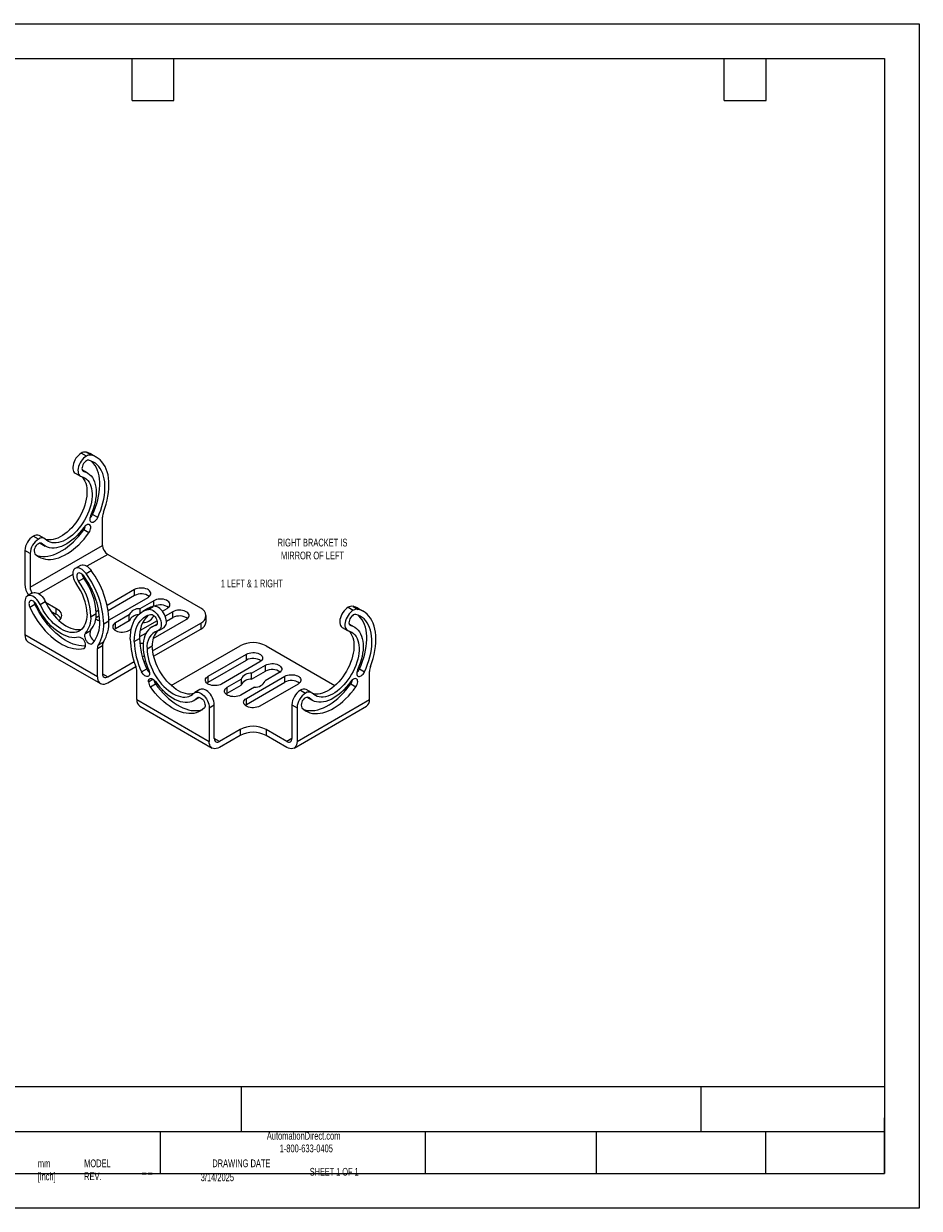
# Model space of a CAD drawing. Header units: millimetres. Extents: x 0 to 419, y 0 to 324.
# Tile 2 of 2: x 174 to 419, y 0 to 324. Entities that reach past the tile are written whole.
import ezdxf

# ---------------------------------------------------------------- set-up
doc = ezdxf.new("R2010")
doc.units = ezdxf.units.MM
doc.layers.add('DIMENSIONS', color=140, linetype='Continuous', lineweight=25)
doc.layers.add('TEXT', color=140, linetype='Continuous', lineweight=25)
doc.styles.add('SLDTEXTSTYLE0', font='TXT', dxfattribs={"width": 0.7})
doc.styles.add('SLDTEXTSTYLE1', font='TXT', dxfattribs={"width": 0.65})

msp = doc.modelspace()

# ---------------------------------------------------------------- linework, layer by layer
at = {"color": 7, "linetype": 'Continuous'}
for p, q in [((0, 323.85), (419.1, 323.85)), ((419.1, 323.85), (419.1, 0)), ((419.1, 0), (0, 0))]:
    msp.add_line(p, q, dxfattribs=at)
for p, q in [((191.34, 205.62), (189.93, 206.44)), ((192.68, 205.9), (191.27, 206.71)), ((194.11, 205.32), (192.7, 206.14)), ((188.3, 200.97), (189.72, 200.15)), ((191.64, 201.03), (190.22, 201.85)), ((190.64, 201.44), (190.37, 201.59)), ((194.44, 188.84), (193.02, 189.66)), ((195.76, 181.23), (195.76, 188.94)), ((192.04, 184.69), (190.63, 185.51)), ((178.26, 182.97), (176.84, 183.78)), ((179.88, 183.13), (178.47, 183.94)), ((178.67, 181.84), (180.08, 181.02)), ((179.23, 181.69), (178.96, 181.84)), ((175.96, 178.98), (174.55, 179.8)), ((174.55, 179.8), (174.55, 170.62)), ((175.96, 169.8), (195.76, 181.23)), ((175.96, 178.98), (175.96, 169.8)), ((197.17, 178.78), (191.51, 175.51)), ((222.63, 164.08), (197.17, 178.78)), ((189.72, 175.78), (188.3, 174.96)), ((187.63, 173.27), (178.43, 167.96)), ((189.22, 171.43), (190.64, 172.25)), ((191.27, 173.53), (192.68, 174.34)), ((204.53, 169.15), (197.03, 164.82)), ((204.53, 167.51), (204.53, 169.15)), ((174.55, 165.92), (174.55, 156.74)), ((176.63, 168.23), (175.22, 167.41)), ((178.71, 165.07), (180.12, 165.89)), ((180.2, 165.72), (183.03, 164.08)), ((204.53, 167.51), (197.31, 163.35)), ((197.74, 160.98), (208.2, 167.02)), ((209.76, 166.12), (205.96, 163.93)), ((209.76, 164.6), (209.76, 166.12)), ((175.87, 164.35), (177.28, 165.16)), ((181.62, 163.27), (183.03, 162.45)), ((183.03, 164.08), (183.03, 162.45)), ((192.61, 161.82), (194.03, 162.64)), ((194.06, 163.1), (194.02, 163.08)), ((194.72, 163.48), (194.06, 163.1)), ((194.06, 161.47), (194.06, 163.1)), ((194.94, 161.98), (194.06, 161.47)), ((203.09, 162.27), (199.29, 160.08)), ((203.09, 160.64), (203.09, 162.27)), ((205.96, 163.93), (205.96, 162.61)), ((208.18, 163.99), (206.77, 163.18)), ((208.2, 163.75), (209.61, 164.57)), ((209.64, 161.81), (209.89, 161.95)), ((212.13, 163.25), (213.44, 164)), ((214.99, 163.1), (212.91, 161.9)), ((214.99, 161.47), (214.99, 163.1)), ((224.09, 160.41), (224.09, 162.04)), ((262.93, 164.3), (264.34, 163.48)), ((264.27, 164.57), (265.69, 163.75)), ((267.11, 163.18), (265.7, 163.99)), ((181.7, 159.23), (181.28, 158.99)), ((194.06, 161.47), (193.95, 161.4)), ((196.11, 159.8), (197.53, 160.62)), ((197.53, 160.87), (197.74, 160.98)), ((203.09, 160.64), (199.29, 158.45)), ((199.29, 158.45), (199.29, 160.08)), ((210.68, 160.61), (206.04, 157.94)), ((206.72, 160.12), (206.77, 160.15)), ((210.66, 159.71), (209.25, 158.89)), ((209.46, 152.4), (222.63, 160)), ((209.6, 155.75), (218.67, 160.98)), ((210.24, 159.29), (210.52, 159.45)), ((211.17, 158.01), (212.58, 158.83)), ((214.99, 161.47), (213.25, 160.46)), ((222.63, 160), (222.63, 158.37)), ((261.3, 158.83), (262.72, 158.01)), ((264.64, 158.89), (263.22, 159.71)), ((263.37, 159.45), (263.64, 159.29)), ((194.35, 145.31), (174.55, 156.74)), ((191.07, 157.19), (192.49, 158.01)), ((202.97, 157.96), (203.62, 158.33)), ((204.45, 154.99), (205.86, 155.8)), ((207.67, 157.24), (205.87, 156.2)), ((209.74, 150.93), (222.63, 158.37)), ((175.37, 154.9), (195.17, 143.48)), ((190.63, 153.06), (190.9, 153.22)), ((194.35, 153.02), (195.76, 153.83)), ((194.35, 145.31), (194.35, 153.02)), ((194.62, 154.06), (196.03, 154.88)), ((195.76, 153.83), (195.76, 146.12)), ((207.95, 152.97), (209.36, 153.78)), ((214.57, 142.9), (233.41, 153.78)), ((240.48, 153.78), (259.32, 142.9)), ((197.17, 145.31), (204.39, 149.47)), ((206.64, 150.77), (207.12, 151.05)), ((207.09, 149.4), (207.48, 149.62)), ((224.64, 145.45), (235.1, 151.49)), ((224.64, 143.82), (235.1, 149.86)), ((238.78, 149.37), (228.31, 143.33)), ((235.1, 149.86), (235.1, 151.49)), ((195.76, 146.12), (197.17, 145.31)), ((197.17, 143.67), (204.86, 148.11)), ((205.12, 139.09), (205.12, 146.8)), ((206.44, 146.7), (207.86, 147.51)), ((236.54, 146.28), (240.34, 148.47)), ((236.54, 144.65), (240.34, 146.84)), ((236.54, 144.65), (236.54, 146.28)), ((244.01, 146.35), (240.22, 144.16)), ((240.34, 146.84), (240.34, 148.47)), ((266.02, 147.51), (267.44, 146.7)), ((268.76, 139.09), (268.76, 146.8)), ((208.34, 143.96), (209.54, 144.66)), ((208.84, 142.55), (210.25, 143.37)), ((224.64, 143.82), (224.64, 145.45)), ((229.87, 142.43), (233.67, 144.62)), ((229.87, 140.8), (233.67, 142.99)), ((237.34, 142.5), (233.55, 140.31)), ((233.67, 144.62), (233.67, 142.99)), ((235.1, 139.41), (245.57, 145.45)), ((235.1, 137.78), (245.57, 143.82)), ((249.24, 143.33), (238.78, 137.29)), ((245.57, 143.82), (245.57, 145.45)), ((263.63, 143.37), (265.04, 142.55)), ((211.86, 141.34), (212.28, 141.58)), ((220.8, 138.88), (222.21, 139.7)), ((222.41, 141.8), (221, 140.98)), ((221.65, 139.54), (221.92, 139.7)), ((229.87, 140.8), (229.87, 142.43)), ((235.1, 137.78), (235.1, 139.41)), ((249.85, 141.64), (251.26, 140.82)), ((252.89, 140.98), (251.47, 141.8)), ((251.67, 139.7), (253.09, 138.88)), ((251.96, 139.7), (252.24, 139.54)), ((261.61, 141.58), (262.03, 141.34)), ((205.12, 139.09), (224.92, 127.66)), ((205.95, 137.25), (225.75, 125.82)), ((224.92, 136.84), (226.33, 137.66)), ((224.92, 136.84), (224.92, 127.66)), ((226.33, 128.47), (226.33, 137.66)), ((247.55, 137.66), (248.96, 136.84)), ((247.55, 137.66), (247.55, 128.47)), ((248.13, 125.82), (267.93, 137.25)), ((248.96, 127.66), (268.76, 139.09)), ((248.96, 136.84), (248.96, 127.66)), ((233.41, 130.92), (227.75, 127.66)), ((233.41, 130.92), (233.41, 129.29)), ((240.48, 130.92), (240.48, 129.29)), ((246.13, 127.66), (240.48, 130.92)), ((227.75, 127.66), (226.33, 128.47)), ((233.41, 129.29), (227.75, 126.02)), ((246.13, 126.02), (240.48, 129.29)), ((247.55, 128.47), (246.13, 127.66))]:
    msp.add_line(p, q)
at = {"flags": 128}
for points in [[(189.93, 206.44), (189.54, 206.18), (189.17, 205.85), (188.82, 205.47), (188.5, 205.04), (188.22, 204.57), (187.98, 204.08), (187.81, 203.59), (187.69, 203.09), (187.63, 202.62), (187.64, 202.18), (187.71, 201.79), (187.85, 201.45), (188.04, 201.18), (188.29, 200.98), (188.3, 200.97)], [(191.34, 205.62), (190.96, 205.36), (190.58, 205.04), (190.23, 204.65), (189.91, 204.22), (189.63, 203.76), (189.4, 203.27), (189.22, 202.77), (189.1, 202.28), (189.05, 201.81), (189.06, 201.37), (189.13, 200.97), (189.26, 200.63), (189.46, 200.36), (189.7, 200.16), (190, 200.04)], [(191.34, 204.36), (191.07, 204.16), (190.81, 203.91), (190.58, 203.6), (190.39, 203.27), (190.25, 202.91), (190.16, 202.56), (190.14, 202.23), (190.18, 201.94), (190.28, 201.7), (190.43, 201.53), (190.64, 201.44)], [(194.44, 188.84), (194.87, 189.85), (195.26, 190.87), (195.6, 191.89), (195.88, 192.91), (196.1, 193.91), (196.27, 194.9), (196.38, 195.87), (196.43, 196.81), (196.42, 197.72), (196.35, 198.59), (196.23, 199.42), (196.04, 200.2), (195.8, 200.93), (195.5, 201.6), (195.15, 202.22), (194.75, 202.77), (194.3, 203.26), (193.8, 203.68), (193.25, 204.02), (192.67, 204.3), (192.04, 204.5)], [(193.02, 189.66), (193.46, 190.67), (193.85, 191.69), (194.18, 192.71), (194.46, 193.72), (194.69, 194.73), (194.86, 195.72), (194.96, 196.69), (195.01, 197.63), (195.01, 198.53), (194.94, 199.4), (194.81, 200.23), (194.63, 201.01), (194.39, 201.74), (194.09, 202.42), (193.74, 203.03), (193.33, 203.59), (192.88, 204.07), (192.59, 204.33)], [(196.03, 190.3), (196.42, 191.39), (196.75, 192.49), (197.03, 193.58), (197.25, 194.65), (197.4, 195.71), (197.5, 196.74), (197.53, 197.74), (197.5, 198.71), (197.41, 199.63), (197.26, 200.51), (197.04, 201.34), (196.77, 202.11), (196.44, 202.82), (196.05, 203.47), (195.61, 204.06), (195.12, 204.58), (194.58, 205.02), (193.99, 205.39), (193.36, 205.68), (192.68, 205.9)], [(190.64, 201.44), (191.2, 201.25), (191.72, 200.99), (192.19, 200.64), (192.62, 200.23), (192.99, 199.75), (193.31, 199.2), (193.57, 198.58), (193.78, 197.91), (193.92, 197.19), (194.01, 196.42), (194.03, 195.61), (193.99, 194.77), (193.88, 193.89), (193.72, 193), (193.5, 192.09), (193.22, 191.17), (192.88, 190.25), (192.49, 189.34)], [(190, 200.04), (190.5, 199.87), (190.97, 199.63), (191.39, 199.31), (191.77, 198.93), (192.1, 198.48), (192.38, 197.97), (192.6, 197.4), (192.77, 196.77), (192.88, 196.1), (192.93, 195.39), (192.92, 194.64), (192.86, 193.87), (192.73, 193.06), (192.55, 192.25), (192.32, 191.42), (192.03, 190.59), (191.68, 189.76), (191.3, 188.94), (190.86, 188.14), (190.39, 187.36), (189.87, 186.62), (189.32, 185.91), (188.75, 185.24), (188.15, 184.62), (187.53, 184.06), (186.9, 183.55), (186.26, 183.1), (185.61, 182.72), (184.97, 182.41), (184.34, 182.17), (183.71, 182.01), (183.11, 181.92), (182.53, 181.9), (181.97, 181.96), (181.45, 182.1), (180.97, 182.31), (180.52, 182.59), (180.12, 182.94)], [(190.1, 200.01), (190.36, 199.74), (190.68, 199.29), (190.96, 198.78), (191.19, 198.21), (191.35, 197.59), (191.46, 196.92), (191.51, 196.21), (191.51, 195.46), (191.44, 194.68), (191.32, 193.88), (191.14, 193.06), (190.9, 192.23), (190.61, 191.4), (190.27, 190.57), (189.88, 189.76), (189.45, 188.96), (188.97, 188.18), (188.46, 187.43), (187.91, 186.72), (187.34, 186.06), (186.74, 185.44), (186.12, 184.87), (185.48, 184.37), (184.84, 183.92), (184.2, 183.54), (183.56, 183.23), (182.92, 182.99), (182.3, 182.82), (181.7, 182.73), (181.11, 182.72), (180.56, 182.78), (180.2, 182.86)], [(192.49, 189.34), (192.35, 188.99), (192.28, 188.65), (192.26, 188.33), (192.3, 188.05), (192.4, 187.82), (192.56, 187.65), (192.76, 187.56), (192.99, 187.54), (193.25, 187.6), (193.52, 187.74), (193.79, 187.94), (194.03, 188.2), (194.26, 188.5), (194.44, 188.84)], [(177.28, 178.94), (177.77, 178.5), (178.3, 178.13), (178.87, 177.83), (179.49, 177.61), (180.14, 177.46), (180.82, 177.39), (181.52, 177.39), (182.26, 177.47), (183.01, 177.63), (183.78, 177.86), (184.56, 178.16), (185.35, 178.54), (186.14, 178.98), (186.93, 179.5), (187.71, 180.07), (188.48, 180.71), (189.24, 181.41), (189.98, 182.16), (190.7, 182.96), (191.38, 183.81), (192.04, 184.69)], [(177.71, 178.54), (178.07, 178.42), (178.72, 178.27), (179.4, 178.2), (180.11, 178.21), (180.84, 178.29), (181.6, 178.44), (182.36, 178.67), (183.14, 178.98), (183.93, 179.35), (184.72, 179.8), (185.51, 180.31), (186.3, 180.89), (187.07, 181.53), (187.83, 182.23), (188.57, 182.98), (189.28, 183.78), (189.97, 184.62), (190.63, 185.51)], [(190.64, 186.13), (190.04, 185.34), (189.41, 184.59), (188.76, 183.88), (188.08, 183.23), (187.39, 182.64), (186.68, 182.12), (185.97, 181.66), (185.26, 181.27), (184.55, 180.96), (183.85, 180.73), (183.17, 180.57), (182.51, 180.49), (181.87, 180.49), (181.27, 180.58), (180.7, 180.74), (180.16, 180.98), (179.68, 181.3), (179.23, 181.69)], [(192.04, 184.69), (192.25, 185.02), (192.4, 185.37), (192.5, 185.73), (192.54, 186.06), (192.52, 186.37), (192.43, 186.62), (192.29, 186.81), (192.1, 186.93), (191.87, 186.97), (191.61, 186.92), (191.34, 186.8)], [(191.27, 173.53), (190.94, 173.94), (190.59, 174.31), (190.22, 174.61), (189.84, 174.85), (189.46, 175.02), (189.1, 175.1), (188.76, 175.11), (188.45, 175.04), (188.18, 174.88), (187.96, 174.66), (187.79, 174.36), (187.68, 174), (187.63, 173.6), (187.64, 173.15), (187.72, 172.68), (187.86, 172.19), (188.05, 171.7), (188.29, 171.22), (188.58, 170.77)], [(189.72, 175.78), (189.86, 175.85), (190.17, 175.93), (190.51, 175.92), (190.88, 175.83), (191.26, 175.67), (191.63, 175.43), (192.01, 175.12), (192.36, 174.76), (192.68, 174.34)], [(190.63, 172.87), (190.39, 173.16), (190.14, 173.4), (189.87, 173.57), (189.6, 173.67), (189.35, 173.7), (189.13, 173.65), (188.95, 173.52), (188.82, 173.33), (188.74, 173.08), (188.73, 172.78), (188.77, 172.44), (188.87, 172.1), (189.02, 171.75), (189.22, 171.43)], [(208.2, 167.02), (208.51, 167.24), (208.74, 167.48), (208.9, 167.74), (208.96, 168.01), (208.94, 168.29), (208.83, 168.56), (208.64, 168.81), (208.37, 169.04), (208.03, 169.24), (207.63, 169.4), (207.19, 169.51), (206.73, 169.57), (206.25, 169.58), (205.77, 169.55), (205.32, 169.46), (204.9, 169.32), (204.53, 169.15)], [(178.71, 165.07), (178.46, 165.55), (178.16, 166.01), (177.83, 166.43), (177.47, 166.79), (177.09, 167.09), (176.71, 167.32), (176.32, 167.48), (175.96, 167.56), (175.62, 167.55), (175.31, 167.46), (175.04, 167.28), (174.83, 167.04), (174.67, 166.72), (174.58, 166.35), (174.55, 165.92)], [(177.82, 164.84), (177.64, 165.18), (177.42, 165.48), (177.17, 165.75), (176.9, 165.95), (176.63, 166.08), (176.38, 166.14), (176.14, 166.13), (175.94, 166.03), (175.79, 165.87), (175.69, 165.64), (175.64, 165.36), (175.66, 165.04), (175.74, 164.69), (175.87, 164.35)], [(176.63, 168.23), (176.72, 168.27), (177.03, 168.36), (177.37, 168.37), (177.74, 168.3), (178.12, 168.14), (178.5, 167.91), (178.88, 167.61), (179.24, 167.24), (179.58, 166.83), (179.87, 166.37), (180.12, 165.89)], [(177.28, 165.16), (177.15, 165.51), (177.08, 165.82)], [(180.12, 165.89), (180.53, 165.06), (180.99, 164.24), (181.49, 163.46), (182.02, 162.7), (182.59, 161.99), (183.19, 161.33), (183.81, 160.72), (184.45, 160.16), (185.1, 159.67), (185.76, 159.24), (186.42, 158.89), (187.07, 158.61), (187.72, 158.4), (188.34, 158.27), (188.95, 158.22), (189.53, 158.25), (190.08, 158.36), (190.1, 158.37)], [(213.44, 164), (213.74, 164.21), (213.98, 164.46), (214.13, 164.72), (214.2, 164.99), (214.17, 165.27), (214.06, 165.54), (213.87, 165.79), (213.6, 166.02), (213.26, 166.22), (212.86, 166.37), (212.42, 166.49), (211.96, 166.55), (211.48, 166.56), (211, 166.52), (210.55, 166.44), (210.13, 166.3), (209.76, 166.12)], [(175.87, 164.35), (176.36, 163.35), (176.89, 162.36), (177.46, 161.4), (178.07, 160.47), (178.72, 159.58), (179.4, 158.72), (180.11, 157.9), (180.84, 157.14), (181.6, 156.42), (182.36, 155.77), (183.14, 155.17), (183.93, 154.64), (184.72, 154.17), (185.51, 153.77), (186.3, 153.45), (187.07, 153.19), (187.83, 153.02), (188.57, 152.91), (189.28, 152.89), (189.97, 152.94), (190.63, 153.06)], [(191.12, 153.72), (190.7, 153.7), (189.98, 153.73), (189.24, 153.83), (188.48, 154.01), (187.71, 154.26), (186.93, 154.59), (186.14, 154.99), (185.35, 155.45), (184.56, 155.99), (183.78, 156.58), (183.01, 157.24), (182.26, 157.95), (181.52, 158.72), (180.82, 159.53), (180.14, 160.39), (179.49, 161.29), (178.87, 162.22), (178.3, 163.18), (177.77, 164.16), (177.28, 165.16)], [(189.22, 156.13), (188.63, 156.02), (188, 155.99), (187.35, 156.04), (186.67, 156.18), (185.97, 156.39), (185.27, 156.68), (184.56, 157.04), (183.85, 157.47), (183.14, 157.98), (182.44, 158.55), (181.76, 159.18), (181.1, 159.87), (180.46, 160.6), (179.85, 161.39), (179.28, 162.21), (178.75, 163.06), (178.26, 163.94), (177.82, 164.84)], [(191.52, 162.45), (191.49, 161.71), (191.4, 161.01), (191.24, 160.36), (191.03, 159.76), (190.76, 159.22), (190.44, 158.74), (190.07, 158.33), (189.64, 157.99), (189.17, 157.73), (188.66, 157.54), (188.11, 157.44), (187.54, 157.41), (186.93, 157.45), (186.3, 157.58), (185.66, 157.79), (185.01, 158.07), (184.35, 158.43), (183.69, 158.85), (183.04, 159.34), (182.4, 159.9), (181.78, 160.51), (181.18, 161.18), (180.61, 161.89), (180.07, 162.64), (179.57, 163.43), (179.12, 164.24), (178.71, 165.07)], [(183.03, 164.08), (183.46, 163.8), (183.83, 163.49), (184.12, 163.15), (184.33, 162.79), (184.45, 162.42), (184.5, 162.04), (184.45, 161.67), (184.33, 161.3), (184.12, 160.94), (183.88, 160.65)], [(203.35, 155.62), (203.38, 156.58), (203.48, 157.5), (203.63, 158.38), (203.84, 159.21), (204.12, 159.98), (204.45, 160.69), (204.83, 161.34), (205.27, 161.92), (205.77, 162.44), (206.31, 162.88), (206.9, 163.25), (207.53, 163.54), (208.2, 163.75)], [(204.45, 154.99), (204.48, 155.93), (204.58, 156.83), (204.74, 157.68), (204.97, 158.47), (205.26, 159.21), (205.61, 159.88), (206.02, 160.48), (206.48, 161.01), (207, 161.47), (207.57, 161.85), (208.18, 162.14), (208.84, 162.36)], [(208.2, 163.75), (208.52, 163.79), (208.88, 163.75), (209.25, 163.63), (209.63, 163.43), (210, 163.16), (210.37, 162.83), (210.71, 162.44), (211.02, 162.01), (211.29, 161.54), (211.51, 161.06), (211.68, 160.57), (211.79, 160.09), (211.84, 159.62), (211.82, 159.19), (211.75, 158.81), (211.61, 158.48), (211.42, 158.21), (211.17, 158.02), (210.88, 157.9)], [(208.84, 162.36), (209.07, 162.38), (209.33, 162.31), (209.6, 162.18), (209.87, 161.98), (210.11, 161.72), (210.34, 161.41), (210.52, 161.08), (210.65, 160.73), (210.72, 160.39), (210.74, 160.07), (210.7, 159.78), (210.6, 159.55), (210.44, 159.39), (210.24, 159.29)], [(212.58, 158.83), (212.59, 158.83), (212.83, 159.03), (213.02, 159.29), (213.16, 159.62), (213.24, 160.01), (213.25, 160.44), (213.2, 160.9), (213.09, 161.38), (212.92, 161.87), (212.7, 162.36), (212.43, 162.82), (212.12, 163.25), (211.78, 163.64), (211.42, 163.98), (211.04, 164.25), (210.66, 164.44), (210.29, 164.57), (209.94, 164.61), (209.61, 164.57)], [(218.67, 160.98), (218.98, 161.19), (219.21, 161.44), (219.36, 161.7), (219.43, 161.97), (219.41, 162.25), (219.3, 162.52), (219.1, 162.77), (218.83, 163), (218.49, 163.2), (218.1, 163.35), (217.66, 163.47), (217.19, 163.53), (216.71, 163.54), (216.24, 163.5), (215.78, 163.42), (215.36, 163.28), (214.99, 163.1)], [(262.93, 164.3), (262.54, 164.04), (262.17, 163.71), (261.82, 163.33), (261.5, 162.9), (261.22, 162.43), (260.99, 161.94), (260.81, 161.44), (260.69, 160.95), (260.63, 160.48), (260.64, 160.04), (260.72, 159.65), (260.85, 159.31), (261.04, 159.03), (261.29, 158.83), (261.3, 158.83)], [(264.34, 163.48), (263.96, 163.22), (263.58, 162.9), (263.23, 162.51), (262.91, 162.08), (262.63, 161.61), (262.4, 161.12), (262.22, 160.63), (262.1, 160.13), (262.05, 159.66), (262.06, 159.22), (262.13, 158.83), (262.27, 158.49), (262.46, 158.22), (262.71, 158.02), (263, 157.9)], [(264.34, 162.21), (264.07, 162.02), (263.81, 161.76), (263.58, 161.46), (263.39, 161.12), (263.25, 160.77), (263.16, 160.42), (263.14, 160.09), (263.18, 159.8), (263.28, 159.56), (263.44, 159.39), (263.64, 159.29)], [(267.44, 146.7), (267.88, 147.71), (268.26, 148.73), (268.6, 149.75), (268.88, 150.76), (269.1, 151.77), (269.27, 152.76), (269.38, 153.73), (269.43, 154.67), (269.42, 155.57), (269.35, 156.44), (269.23, 157.27), (269.04, 158.05), (268.8, 158.78), (268.5, 159.46), (268.15, 160.07), (267.75, 160.63), (267.3, 161.11), (266.8, 161.53), (266.25, 161.88), (265.67, 162.16), (265.04, 162.36)], [(266.02, 147.51), (266.46, 148.53), (266.85, 149.54), (267.18, 150.57), (267.47, 151.58), (267.69, 152.59), (267.86, 153.57), (267.97, 154.54), (268.02, 155.48), (268.01, 156.39), (267.94, 157.26), (267.81, 158.09), (267.63, 158.87), (267.39, 159.6), (267.09, 160.27), (266.74, 160.89), (266.34, 161.44), (265.88, 161.93), (265.6, 162.18)], [(269.03, 148.15), (269.42, 149.25), (269.76, 150.35), (270.03, 151.44), (270.25, 152.51), (270.4, 153.57), (270.5, 154.6), (270.53, 155.6), (270.5, 156.56), (270.41, 157.49), (270.26, 158.36), (270.04, 159.19), (269.77, 159.97), (269.44, 160.68), (269.05, 161.33), (268.61, 161.92), (268.12, 162.43), (267.58, 162.88), (266.99, 163.25), (266.36, 163.54), (265.69, 163.75)], [(199.29, 160.08), (198.99, 159.87), (198.75, 159.63), (198.6, 159.37), (198.54, 159.09), (198.56, 158.81), (198.67, 158.54), (198.86, 158.29), (199.13, 158.06), (199.47, 157.87), (199.87, 157.71), (200.31, 157.6), (200.77, 157.54), (201.25, 157.52), (201.73, 157.56), (202.18, 157.65), (202.6, 157.78), (202.97, 157.96)], [(210.24, 159.29), (209.69, 159.11), (209.18, 158.85), (208.71, 158.52), (208.29, 158.11), (207.92, 157.64), (207.6, 157.1), (207.33, 156.51), (207.12, 155.85), (206.97, 155.15), (206.88, 154.39), (206.85, 153.6)], [(263.64, 159.29), (264.2, 159.11), (264.72, 158.84), (265.19, 158.5), (265.62, 158.09), (265.99, 157.6), (266.31, 157.05), (266.58, 156.44), (266.78, 155.77), (266.93, 155.05), (267.01, 154.28), (267.03, 153.47), (266.99, 152.63), (266.89, 151.75), (266.72, 150.86), (266.5, 149.95), (266.22, 149.03), (265.88, 148.11), (265.49, 147.19)], [(191.07, 157.19), (190.94, 157), (190.86, 156.75), (190.85, 156.44), (190.89, 156.11), (190.99, 155.77), (191.14, 155.42), (191.34, 155.1), (191.58, 154.81), (191.84, 154.57), (192.11, 154.4), (192.37, 154.3), (192.62, 154.27), (192.84, 154.32), (193.02, 154.44)], [(199.29, 158.45), (198.99, 158.24), (198.95, 158.21)], [(263, 157.9), (263.5, 157.73), (263.97, 157.48), (264.39, 157.17), (264.77, 156.78), (265.1, 156.33), (265.38, 155.82), (265.6, 155.25), (265.77, 154.63), (265.88, 153.96), (265.93, 153.25), (265.92, 152.5), (265.86, 151.72), (265.73, 150.92), (265.55, 150.1), (265.32, 149.27), (265.03, 148.44), (264.69, 147.61), (264.3, 146.8), (263.86, 146), (263.39, 145.22), (262.87, 144.47), (262.33, 143.77), (261.75, 143.1), (261.15, 142.48), (260.53, 141.91), (259.9, 141.41), (259.26, 140.96), (258.62, 140.58), (257.97, 140.27), (257.34, 140.03), (256.72, 139.86), (256.11, 139.77), (255.53, 139.76), (254.98, 139.82), (254.45, 139.95), (253.97, 140.16), (253.52, 140.44), (253.12, 140.8)], [(263.11, 157.87), (263.36, 157.6), (263.69, 157.15), (263.96, 156.64), (264.19, 156.07), (264.35, 155.45), (264.46, 154.78), (264.52, 154.07), (264.51, 153.32), (264.44, 152.54), (264.32, 151.74), (264.14, 150.92), (263.9, 150.09), (263.61, 149.26), (263.27, 148.43), (262.88, 147.61), (262.45, 146.81), (261.97, 146.04), (261.46, 145.29), (260.91, 144.58), (260.34, 143.91), (259.74, 143.3), (259.12, 142.73), (258.49, 142.22), (257.85, 141.78), (257.2, 141.4), (256.56, 141.09), (255.92, 140.85), (255.3, 140.68), (254.7, 140.59), (254.12, 140.57), (253.56, 140.63), (253.2, 140.72)], [(207.95, 152.97), (207.98, 152.19), (208.07, 151.38), (208.22, 150.55), (208.43, 149.71), (208.7, 148.86), (209.03, 148.01), (209.4, 147.17), (209.83, 146.34), (210.29, 145.54), (210.81, 144.76), (211.35, 144.02), (211.93, 143.32), (212.54, 142.67), (213.16, 142.08), (213.81, 141.54), (214.46, 141.07), (215.12, 140.66), (215.78, 140.33), (216.43, 140.07), (217.07, 139.89), (217.69, 139.78), (218.29, 139.75), (218.86, 139.81), (219.39, 139.94), (219.89, 140.15), (220.35, 140.44), (220.76, 140.8)], [(220.68, 140.72), (220.27, 140.63), (219.7, 140.57), (219.1, 140.6), (218.48, 140.7), (217.84, 140.88), (217.19, 141.14), (216.53, 141.48), (215.88, 141.88), (215.22, 142.36), (214.58, 142.89), (213.95, 143.49), (213.35, 144.14), (212.77, 144.84), (212.22, 145.58), (211.71, 146.35), (211.24, 147.16), (210.82, 147.99), (210.44, 148.83), (210.12, 149.68), (209.85, 150.53), (209.64, 151.37), (209.49, 152.2), (209.39, 153.01), (209.36, 153.78)], [(235.1, 151.49), (235.47, 151.67), (235.89, 151.81), (236.35, 151.89), (236.82, 151.93), (237.3, 151.92), (237.77, 151.86), (238.21, 151.74), (238.6, 151.59), (238.94, 151.39), (239.21, 151.16), (239.41, 150.91), (239.52, 150.64), (239.54, 150.36), (239.47, 150.09), (239.32, 149.83), (239.09, 149.58), (238.78, 149.37)], [(208.39, 147.19), (208.53, 146.85), (208.6, 146.5), (208.62, 146.18), (208.58, 145.9), (208.48, 145.67), (208.32, 145.51), (208.12, 145.41), (207.89, 145.4), (207.63, 145.46), (207.36, 145.59), (207.1, 145.8), (206.85, 146.06), (206.63, 146.36), (206.44, 146.7)], [(240.34, 148.47), (240.7, 148.65), (241.12, 148.79), (241.58, 148.87), (242.05, 148.91), (242.53, 148.9), (243, 148.84), (243.44, 148.72), (243.83, 148.57), (244.17, 148.37), (244.45, 148.14), (244.64, 147.89), (244.75, 147.62), (244.77, 147.34), (244.7, 147.07), (244.55, 146.81), (244.32, 146.56), (244.01, 146.35)], [(245.57, 145.45), (245.94, 145.63), (246.36, 145.76), (246.81, 145.85), (247.29, 145.89), (247.77, 145.88), (248.23, 145.81), (248.67, 145.7), (249.07, 145.55), (249.41, 145.35), (249.68, 145.12), (249.87, 144.87), (249.98, 144.6), (250, 144.32), (249.94, 144.05), (249.78, 143.79), (249.55, 143.54), (249.24, 143.33)], [(265.49, 147.19), (265.36, 146.85), (265.28, 146.5), (265.26, 146.18), (265.31, 145.9), (265.41, 145.67), (265.56, 145.51), (265.76, 145.41), (265.99, 145.4), (266.25, 145.46), (266.52, 145.59), (266.79, 145.8), (267.04, 146.06), (267.26, 146.36), (267.44, 146.7)], [(194.35, 145.31), (194.38, 144.82), (194.48, 144.38), (194.65, 144), (194.89, 143.7), (195.17, 143.48), (195.51, 143.34), (195.89, 143.29), (196.3, 143.33), (196.73, 143.46), (197.17, 143.67)], [(208.34, 143.96), (208.37, 144.28), (208.48, 144.53), (208.65, 144.71), (208.87, 144.81), (209.13, 144.81), (209.41, 144.72), (209.7, 144.55), (209.99, 144.3), (210.24, 143.99)], [(223.6, 136.79), (223.11, 136.35), (222.58, 135.98), (222.01, 135.69), (221.39, 135.46), (220.75, 135.32), (220.07, 135.24), (219.36, 135.25), (218.62, 135.33), (217.87, 135.48), (217.1, 135.71), (216.32, 136.02), (215.53, 136.39), (214.74, 136.84), (213.95, 137.35), (213.17, 137.93), (212.4, 138.57), (211.64, 139.27), (210.9, 140.02), (210.19, 140.82), (209.5, 141.66), (208.84, 142.55)], [(210.24, 143.99), (210.84, 143.2), (211.47, 142.44), (212.12, 141.74), (212.8, 141.09), (213.49, 140.5), (214.2, 139.98), (214.91, 139.52), (215.62, 139.13), (216.33, 138.82), (217.03, 138.58), (217.71, 138.43), (218.37, 138.35), (219.01, 138.35), (219.61, 138.43), (220.19, 138.59), (220.72, 138.84), (221.21, 139.15), (221.65, 139.54)], [(210.25, 143.37), (210.91, 142.48), (211.6, 141.64), (212.32, 140.84), (213.05, 140.08), (213.81, 139.39), (214.59, 138.75), (215.37, 138.17), (216.16, 137.66), (216.95, 137.21), (217.74, 136.83), (218.52, 136.53), (219.29, 136.3), (220.04, 136.14), (220.77, 136.06), (221.48, 136.06), (222.16, 136.13), (222.81, 136.28), (223.17, 136.4)], [(228.31, 143.33), (227.95, 143.15), (227.53, 143.02), (227.07, 142.93), (226.6, 142.89), (226.12, 142.91), (225.65, 142.97), (225.21, 143.08), (224.82, 143.24), (224.48, 143.43), (224.2, 143.66), (224.01, 143.91), (223.9, 144.18), (223.88, 144.46), (223.95, 144.74), (224.1, 145), (224.33, 145.24), (224.64, 145.45)], [(224.29, 143.58), (224.33, 143.61), (224.64, 143.82)], [(250.29, 136.79), (250.77, 136.35), (251.3, 135.98), (251.88, 135.69), (252.49, 135.46), (253.14, 135.32), (253.82, 135.24), (254.53, 135.25), (255.26, 135.33), (256.01, 135.48), (256.78, 135.71), (257.56, 136.02), (258.35, 136.39), (259.14, 136.84), (259.93, 137.35), (260.71, 137.93), (261.48, 138.57), (262.24, 139.27), (262.98, 140.02), (263.7, 140.82), (264.39, 141.66), (265.04, 142.55)], [(250.71, 136.4), (251.07, 136.28), (251.72, 136.13), (252.4, 136.06), (253.11, 136.06), (253.84, 136.14), (254.6, 136.3), (255.37, 136.53), (256.15, 136.83), (256.93, 137.21), (257.72, 137.66), (258.51, 138.17), (259.3, 138.75), (260.07, 139.39), (260.83, 140.08), (261.57, 140.84), (262.28, 141.64), (262.97, 142.48), (263.63, 143.37)], [(263.64, 143.99), (263.04, 143.2), (262.42, 142.44), (261.76, 141.74), (261.08, 141.09), (260.39, 140.5), (259.69, 139.98), (258.97, 139.52), (258.26, 139.13), (257.55, 138.82), (256.86, 138.58), (256.17, 138.43), (255.51, 138.35), (254.88, 138.35), (254.27, 138.43), (253.7, 138.59), (253.17, 138.84), (252.68, 139.15), (252.24, 139.54)], [(265.04, 142.55), (265.25, 142.88), (265.4, 143.23), (265.5, 143.58), (265.54, 143.92), (265.52, 144.22), (265.44, 144.48), (265.29, 144.67), (265.1, 144.78), (264.87, 144.82), (264.61, 144.78), (264.34, 144.66)], [(220.76, 140.8), (221.01, 140.99), (221.3, 141.1), (221.64, 141.13), (222, 141.08), (222.38, 140.95), (222.76, 140.74), (223.14, 140.45), (223.51, 140.1), (223.85, 139.7), (224.16, 139.26), (224.42, 138.78), (224.64, 138.29), (224.79, 137.79), (224.89, 137.3), (224.92, 136.84)], [(221.65, 139.54), (221.83, 139.67), (222.05, 139.72), (222.3, 139.69), (222.56, 139.59), (222.83, 139.41), (223.09, 139.18), (223.33, 138.89), (223.52, 138.56), (223.68, 138.22), (223.78, 137.87), (223.82, 137.54), (223.81, 137.24), (223.73, 136.99), (223.6, 136.79)], [(226.33, 137.66), (226.3, 138.12), (226.21, 138.61), (226.05, 139.1), (225.84, 139.6), (225.57, 140.07), (225.27, 140.52), (224.92, 140.92), (224.56, 141.27), (224.18, 141.55), (223.79, 141.77), (223.41, 141.9), (223.05, 141.95), (222.72, 141.92), (222.42, 141.81), (222.41, 141.8)], [(233.55, 140.31), (233.18, 140.13), (232.76, 140), (232.3, 139.91), (231.83, 139.87), (231.35, 139.88), (230.88, 139.95), (230.44, 140.06), (230.05, 140.22), (229.71, 140.41), (229.44, 140.64), (229.24, 140.89), (229.13, 141.16), (229.11, 141.44), (229.18, 141.71), (229.33, 141.98), (229.56, 142.22), (229.87, 142.43)], [(229.53, 140.55), (229.56, 140.59), (229.87, 140.8)], [(238.78, 137.29), (238.41, 137.11), (237.99, 136.98), (237.54, 136.89), (237.06, 136.85), (236.58, 136.86), (236.12, 136.93), (235.68, 137.04), (235.28, 137.2), (234.94, 137.39), (234.67, 137.62), (234.48, 137.87), (234.37, 138.14), (234.34, 138.42), (234.41, 138.69), (234.56, 138.96), (234.8, 139.2), (235.1, 139.41)], [(234.76, 137.53), (234.8, 137.57), (235.1, 137.78)], [(227.75, 126.02), (227.31, 125.81), (226.87, 125.68), (226.46, 125.64), (226.09, 125.69), (225.75, 125.82), (225.46, 126.05), (225.23, 126.35), (225.06, 126.73), (224.96, 127.16), (224.92, 127.66)], [(248.96, 127.66), (248.93, 127.16), (248.82, 126.73), (248.65, 126.35), (248.42, 126.05), (248.13, 125.82), (247.8, 125.69), (247.42, 125.64), (247.01, 125.68), (246.58, 125.81), (246.13, 126.02)]]:
    msp.add_lwpolyline(points, dxfattribs=at)
for centre, radius, start, end in [((190.94, 204.91), 1.84, 79.6417, 123.4661), ((189.9, 201.28), 5.61, 60.0503, 75.8322), ((192.35, 204.09), 1.84, 79.6417, 123.4661), ((191.87, 203.56), 0.961, 79.6417, 123.4661), ((190.55, 190.76), 2.7, 309.7557, 335.9545), ((199.64, 188.87), 3.88, 158.3968, 178.929), ((188.45, 187.09), 2.7, 324.0235, 350.2715), ((192.55, 184.83), 2.31, 121.4382, 145.6328), ((179.51, 179.59), 4.97, 122.4764, 177.5236), ((180.93, 178.77), 4.97, 122.4764, 177.5236), ((177.8, 182.41), 1.67, 66.3449, 124.9655), ((179.2, 179.81), 2.11, 116.6071, 204.5132), ((179.17, 181.79), 1.49, 50.4856, 127.936), ((178.74, 181.08), 0.779, 50.4856, 127.936), ((198.83, 181.37), 3.07, 182.6055, 237.3945), ((192.82, 173.83), 2.7, 189.7508, 215.9542), ((172.52, 159.49), 22.52, 2.4097, 36.4701), ((176.52, 161.86), 17.53, 2.5395, 36.3403), ((171.25, 158.74), 24.89, 2.4378, 36.442), ((172.78, 159.6), 24.77, 2.3493, 36.5305), ((180.46, 170.85), 5.92, 182.2452, 213.4334), ((178.94, 169.92), 2.99, 182.2797, 215.9497), ((176.5, 161.83), 15.03, 2.3686, 36.5112), ((175.4, 161.15), 17.22, 2.2325, 36.6472), ((206.34, 164.21), 3.77, 54.2395, 118.7914), ((181.58, 159.7), 3.11, 29.4229, 62.2258), ((187.51, 162.24), 6.53, 319.6516, 3.4682), ((205.75, 160.98), 2.96, 85.9042, 154.0904), ((205.64, 159.44), 2.82, 91.1719, 154.784), ((213.91, 156.4), 8.07, 134.174, 184.2205), ((210.98, 159.14), 5.61, 104.168, 119.9496), ((211.57, 161.16), 3.8, 54.429, 114.6793), ((216.81, 158.17), 3.77, 54.2395, 118.7914), ((221.85, 162.04), 2.18, 290.7834, 69.2166), ((263.94, 162.76), 1.84, 79.6417, 123.4661), ((262.9, 159.14), 5.61, 60.0503, 75.8322), ((265.36, 161.95), 1.84, 79.6417, 123.4661), ((264.87, 161.41), 0.961, 79.6417, 123.4661), ((186.09, 161.42), 6.53, 319.6516, 3.4682), ((186.58, 159.92), 8.46, 319.6516, 3.4682), ((195.6, 163.66), 3.08, 236.8038, 259.2011), ((185.9, 159.4), 10.22, 328.5177, 2.239), ((187.31, 160.22), 10.22, 328.5177, 2.239), ((206.98, 163.1), 2.96, 265.9042, 334.0904), ((221.58, 160.67), 2.53, 294.5251, 354.1548), ((176.5, 156.52), 1.96, 173.5491, 235.1388), ((189.02, 154.03), 2.11, 356.6042, 84.5167), ((194.42, 157.13), 2.12, 155.5798, 247.8733), ((224.72, 156.02), 21.37, 181.071, 201.6032), ((226.21, 156.32), 20.35, 181.4403, 205.6324), ((212.51, 153.59), 4.61, 110.6853, 187.7528), ((214.77, 154.2), 5.42, 137.4036, 184.3773), ((190.36, 153.79), 0.78, 290.4991, 7.9389), ((196.2, 153.09), 1.86, 148.5177, 182.239), ((197.62, 153.91), 1.86, 148.5177, 182.239), ((224.79, 155.5), 20.35, 181.4403, 205.6324), ((206.37, 158.97), 4.47, 264.248, 276.7893), ((222.57, 154), 15.72, 181.4403, 205.6324), ((236.94, 146.96), 7.69, 62.6097, 117.3903), ((236.92, 146.56), 3.77, 54.2395, 118.7914), ((196.62, 145.98), 0.873, 170.786, 309.2033), ((201.24, 146.72), 3.88, 1.071, 21.6032), ((210.33, 148.61), 2.7, 204.0455, 230.2443), ((236.33, 143.33), 2.96, 85.9042, 154.0904), ((242.15, 143.54), 3.77, 54.2395, 118.7914), ((263.56, 148.61), 2.7, 309.7557, 335.9545), ((272.64, 146.72), 3.88, 158.3968, 178.929), ((210.9, 144.07), 2.56, 182.4097, 216.4701), ((212.47, 144.97), 2.74, 189.929, 215.7761), ((236.33, 141.7), 2.96, 85.9042, 154.0904), ((237.55, 145.45), 2.96, 265.9042, 334.0904), ((247.38, 140.52), 3.77, 54.2395, 118.7914), ((261.45, 144.95), 2.7, 324.0235, 350.2715), ((265.55, 142.68), 2.31, 121.4382, 145.6328), ((252.52, 137.44), 4.97, 122.4764, 177.5236), ((253.93, 136.63), 4.97, 122.4764, 177.5236), ((250.8, 140.27), 1.67, 66.3449, 124.9655), ((252.21, 137.67), 2.11, 116.6071, 204.5132), ((252.18, 139.65), 1.49, 50.4856, 127.936), ((251.74, 138.94), 0.779, 50.4856, 127.936), ((207.07, 138.86), 1.96, 173.5491, 235.1388), ((266.81, 138.86), 1.96, 304.8612, 6.4509), ((236.94, 124.1), 7.69, 62.6097, 117.3903), ((236.94, 122.46), 7.69, 62.6097, 117.3903), ((227.2, 128.33), 0.873, 170.786, 309.2033), ((246.69, 128.33), 0.873, 230.7967, 9.214)]:
    msp.add_arc(centre, radius, start, end)
at = {"layer": 'TEXT'}
for p, q in [((9.52, 314.32), (409.57, 314.32)), ((203.83, 302.89), (203.83, 314.32)), ((215.26, 302.89), (215.26, 314.32)), ((365.76, 302.89), (365.76, 314.32)), ((377.19, 302.89), (377.19, 314.32)), ((409.57, 314.32), (409.57, 9.52)), ((203.83, 302.89), (215.26, 302.89)), ((365.76, 302.89), (377.19, 302.89)), ((409.57, 33.19), (9.52, 33.19)), ((233.64, 33.19), (233.64, 20.95)), ((359.36, 33.19), (359.36, 20.95)), ((409.57, 9.52), (409.57, 24.77)), ((409.57, 20.95), (9.52, 20.95)), ((211.5, 20.95), (211.5, 9.52)), ((283.95, 20.95), (283.95, 9.52)), ((330.7, 20.95), (330.7, 9.52)), ((377.02, 20.95), (377.02, 9.52)), ((9.52, 9.52), (409.57, 9.52))]:
    msp.add_line(p, q, dxfattribs=at)

# ---------------------------------------------------------------- texts
at = {"color": 179, "linetype": 'Continuous', "lineweight": 18, "char_height": 2.1167, "attachment_point": 1, "style": 'SLDTEXTSTYLE0'}
for s, insert in [('AutomationDirect.com', (240.69, 20.88)), ('1-800-633-0405', (244.19, 17.44))]:
    msp.add_mtext(s, dxfattribs=dict(at, insert=insert))
at = {"layer": 'DIMENSIONS', "char_height": 2.1167}
for s, insert, attachment_point, style in [('RIGHT BRACKET IS^JMIRROR OF LEFT', (253.18, 183.06), 2, 'SLDTEXTSTYLE0'), ('1 LEFT & 1 RIGHT', (228.13, 171.88), 1, 'SLDTEXTSTYLE1')]:
    msp.add_mtext(s, dxfattribs=dict(at, insert=insert, attachment_point=attachment_point, style=style))
at = {"layer": 'TEXT'}
for s, insert, char_height, attachment_point, style in [('MODEL ^JREV.', (190.73, 13.36), 2.1167, 1, 'SLDTEXTSTYLE0'), ('DRAWING DATE', (233.73, 13.36), 2.1167, 2, 'SLDTEXTSTYLE0'), ('mm^J[inch]', (178.06, 13.33), 2.117, 1, 'SLDTEXTSTYLE0'), ('--', (206.3, 12.73), 5.292, 1, 'SLDTEXTSTYLE0'), ('SHEET 1 OF 1', (252.44, 11.05), 2.1167, 1, 'SLDTEXTSTYLE1'), ('3/14/2025', (222.61, 9.54), 2.117, 1, 'SLDTEXTSTYLE0')]:
    msp.add_mtext(s, dxfattribs=dict(at, insert=insert, char_height=char_height, attachment_point=attachment_point, style=style))

doc.saveas('drawing.dxf')
